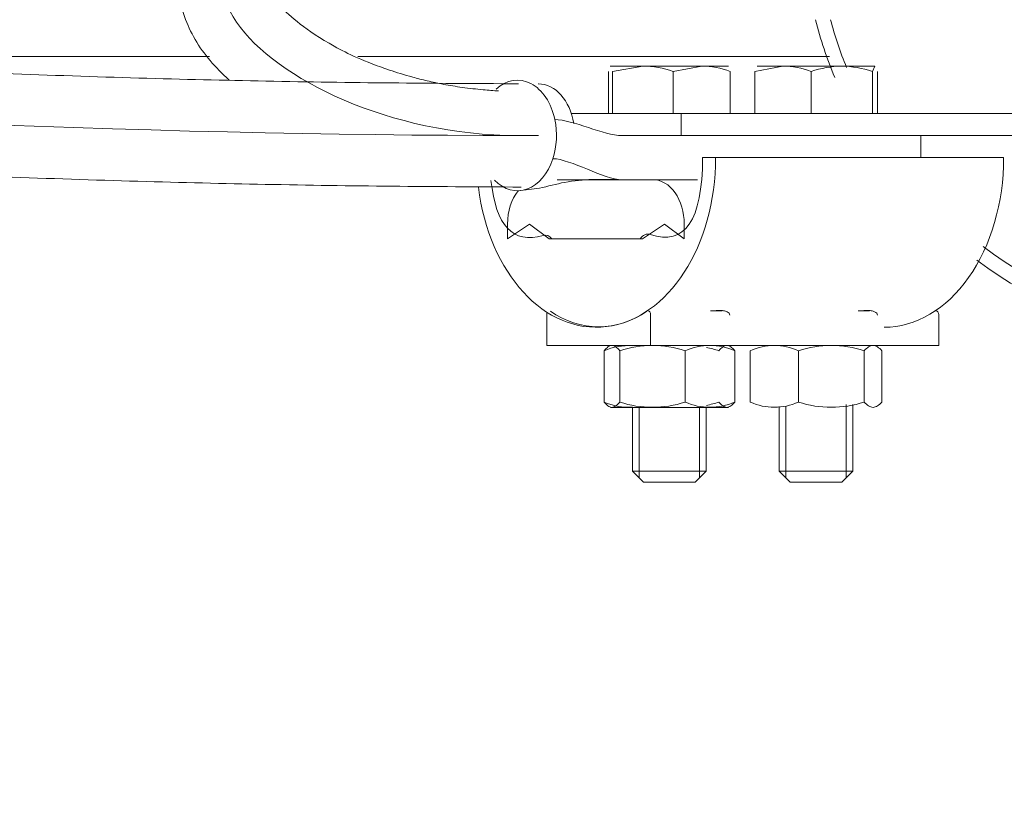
# Model space of a CAD drawing. Header units: millimetres. Extents: x -2674 to -2203, y -551 to -52.
# Tile 39 of 136: x -2397.17 to -2395.84, y -116.08 to -115.02. Entities that reach past the tile are written whole.
import ezdxf
from ezdxf.lldxf.tags import DXFTag

# ---------------------------------------------------------------- set-up
doc = ezdxf.new("R2010")
doc.units = ezdxf.units.MM
doc.layers.add('layer 1', color=7, linetype='Continuous')
tags = doc.linetypes.add('New Line29', pattern=[28.3, 19, -3.1, 3.1, -3.1]).pattern_tags.tags
tags[10:11] = [DXFTag(74, 4), DXFTag(75, 0), DXFTag(340, '0'), DXFTag(46, 1.0), DXFTag(50, 0.0), DXFTag(44, 0.0), DXFTag(45, 0.0)]
tags[8:9] = [DXFTag(74, 4), DXFTag(75, 0), DXFTag(340, '0'), DXFTag(46, 1.0), DXFTag(50, 0.0), DXFTag(44, 0.0), DXFTag(45, 0.0)]
tags[6:7] = [DXFTag(74, 4), DXFTag(75, 0), DXFTag(340, '0'), DXFTag(46, 1.0), DXFTag(50, 0.0), DXFTag(44, 0.0), DXFTag(45, 0.0)]
tags[4:5] = [DXFTag(74, 4), DXFTag(75, 0), DXFTag(340, '0'), DXFTag(46, 1.0), DXFTag(50, 0.0), DXFTag(44, 0.0), DXFTag(45, 0.0)]
tags = doc.linetypes.add('New Line32', pattern=[28.3, 19, -3.1, 3.1, -3.1]).pattern_tags.tags
tags[10:11] = [DXFTag(74, 4), DXFTag(75, 0), DXFTag(340, '0'), DXFTag(46, 1.0), DXFTag(50, 0.0), DXFTag(44, 0.0), DXFTag(45, 0.0)]
tags[8:9] = [DXFTag(74, 4), DXFTag(75, 0), DXFTag(340, '0'), DXFTag(46, 1.0), DXFTag(50, 0.0), DXFTag(44, 0.0), DXFTag(45, 0.0)]
tags[6:7] = [DXFTag(74, 4), DXFTag(75, 0), DXFTag(340, '0'), DXFTag(46, 1.0), DXFTag(50, 0.0), DXFTag(44, 0.0), DXFTag(45, 0.0)]
tags[4:5] = [DXFTag(74, 4), DXFTag(75, 0), DXFTag(340, '0'), DXFTag(46, 1.0), DXFTag(50, 0.0), DXFTag(44, 0.0), DXFTag(45, 0.0)]

msp = doc.modelspace()

# ---------------------------------------------------------------- linework, layer by layer
at = {"layer": 'layer 1', "linetype": 'New Line32', "lineweight": 9}
msp.add_open_spline([(-2396.4685, -115.1762), (-2396.478, -115.1762), (-2396.4875, -115.1762), (-2396.4969, -115.1762), (-2396.4969, -115.1762), (-2398.5002, -115.1762), (-2402.0539, -114.7463), (-2404.1731, -114.6784), (-2404.1731, -114.6784), (-2407.2793, -114.579), (-2407.3038, -115.2573), (-2404.8732, -115.6949), (-2404.8732, -115.6949), (-2403.5143, -115.9396), (-2401.3879, -116.109), (-2401.3879, -116.109), (-2401.3879, -116.109), (-2401.3879, -116.109), (-2401.3879, -116.109), (-2401.3879, -116.109), (-2401.3879, -116.109), (-2401.3879, -116.109), (-2398.285, -116.2401), (-2398.285, -116.2401), (-2398.285, -116.2401), (-2398.285, -116.2401), (-2398.285, -116.2401), (-2398.285, -116.2401)], degree=3, knots=[0, 0, 0, 0, 0.125, 0.125, 0.125, 0.125, 0.25, 0.25, 0.25, 0.25, 0.375, 0.375, 0.375, 0.375, 0.5, 0.5, 0.5, 0.5, 0.625, 0.625, 0.625, 0.625, 0.75, 0.75, 0.75, 0.75, 1, 1, 1, 1], dxfattribs=at)
at = {"layer": 'layer 1', "lineweight": 9}
for points, knots in [([(-2396.4958, -115.106), (-2396.6161, -115.1055), (-2396.7212, -115.1047), (-2396.8383, -115.1024), (-2396.8383, -115.1024), (-2396.9484, -115.1003), (-2397.0691, -115.0967), (-2397.192, -115.0922), (-2397.192, -115.0922), (-2397.2987, -115.0884), (-2397.4071, -115.0838), (-2397.5184, -115.0786), (-2397.5184, -115.0786), (-2397.6148, -115.074), (-2397.7133, -115.069), (-2397.8134, -115.0634), (-2397.8134, -115.0634), (-2398.0044, -115.0529), (-2398.2009, -115.0408), (-2398.4009, -115.0275), (-2398.4009, -115.0275), (-2398.5956, -115.0145), (-2398.7936, -115.0005), (-2398.9933, -114.9856), (-2398.9933, -114.9856), (-2399.2579, -114.9659), (-2399.5256, -114.9448), (-2399.7935, -114.9232), (-2399.7935, -114.9232), (-2400.0624, -114.9015), (-2400.3315, -114.8792), (-2400.5988, -114.857), (-2400.5988, -114.857), (-2400.8668, -114.8348), (-2401.1329, -114.8126), (-2401.3956, -114.791), (-2401.3956, -114.791), (-2401.6586, -114.7695), (-2401.9182, -114.7486), (-2402.1725, -114.729), (-2402.1725, -114.729), (-2402.4268, -114.7094), (-2402.676, -114.6911), (-2402.9183, -114.6747), (-2402.9183, -114.6747), (-2403.1603, -114.6583), (-2403.3955, -114.6439), (-2403.6212, -114.6321), (-2403.6212, -114.6321), (-2403.7899, -114.6233), (-2403.9534, -114.6159), (-2404.1106, -114.6105), (-2404.1106, -114.6105), (-2404.2672, -114.605), (-2404.4176, -114.6015), (-2404.5608, -114.5998), (-2404.5608, -114.5998), (-2404.705, -114.5981), (-2404.8419, -114.5983), (-2404.9713, -114.6002), (-2404.9713, -114.6002), (-2405.1047, -114.6022), (-2405.23, -114.6061), (-2405.347, -114.6118), (-2405.347, -114.6118), (-2405.4636, -114.6174), (-2405.5719, -114.6248), (-2405.672, -114.6337), (-2405.672, -114.6337), (-2405.7603, -114.6415), (-2405.8423, -114.6506), (-2405.918, -114.6608), (-2405.918, -114.6608), (-2405.9912, -114.6707), (-2406.0586, -114.6816), (-2406.1203, -114.6934), (-2406.1203, -114.6934), (-2406.1898, -114.7067), (-2406.2521, -114.7212), (-2406.3084, -114.7371), (-2406.3084, -114.7371), (-2406.3496, -114.7488), (-2406.3877, -114.7612), (-2406.4224, -114.7745), (-2406.4224, -114.7745), (-2406.4597, -114.7888), (-2406.493, -114.8041), (-2406.5224, -114.8203), (-2406.5224, -114.8203), (-2406.5521, -114.8367), (-2406.5776, -114.8541), (-2406.5993, -114.8731), (-2406.5993, -114.8731), (-2406.618, -114.8894), (-2406.6338, -114.9068), (-2406.6464, -114.9258), (-2406.6464, -114.9258), (-2406.6568, -114.9416), (-2406.665, -114.9586), (-2406.6705, -114.9758), (-2406.6705, -114.9758), (-2406.6759, -114.9929), (-2406.6786, -115.0103), (-2406.6783, -115.0285), (-2406.6783, -115.0285), (-2406.6778, -115.0582), (-2406.6692, -115.0901), (-2406.6549, -115.1187), (-2406.6549, -115.1187), (-2406.6391, -115.1501), (-2406.6164, -115.1776), (-2406.5879, -115.2045), (-2406.5879, -115.2045), (-2406.5596, -115.2311), (-2406.5257, -115.2572), (-2406.4864, -115.2825), (-2406.4864, -115.2825), (-2406.4474, -115.3077), (-2406.4031, -115.3322), (-2406.353, -115.3566), (-2406.353, -115.3566), (-2406.2826, -115.3909), (-2406.2008, -115.4251), (-2406.1074, -115.4591), (-2406.1074, -115.4591), (-2406.0146, -115.4928), (-2405.9105, -115.5262), (-2405.7946, -115.5593), (-2405.7946, -115.5593), (-2405.6827, -115.5912), (-2405.5598, -115.6228), (-2405.4257, -115.6538), (-2405.4257, -115.6538), (-2405.2922, -115.6846), (-2405.1477, -115.7149), (-2404.9915, -115.7443), (-2404.9915, -115.7443), (-2404.8354, -115.7737), (-2404.6677, -115.8022), (-2404.4923, -115.8295), (-2404.4923, -115.8295), (-2404.3164, -115.857), (-2404.1328, -115.8833), (-2403.946, -115.9084), (-2403.946, -115.9084), (-2403.7587, -115.9335), (-2403.5682, -115.9574), (-2403.3785, -115.98), (-2403.3785, -115.98), (-2403.1893, -116.0025), (-2403.0009, -116.0237), (-2402.8182, -116.0433), (-2402.8182, -116.0433), (-2402.6369, -116.0627), (-2402.4612, -116.0807), (-2402.298, -116.0968), (-2402.298, -116.0968), (-2402.1771, -116.1087), (-2402.0631, -116.1195), (-2401.9594, -116.1291), (-2401.9594, -116.1291), (-2401.8567, -116.1387), (-2401.7642, -116.147), (-2401.686, -116.1539), (-2401.686, -116.1539), (-2401.6193, -116.1598), (-2401.563, -116.1647), (-2401.5179, -116.1685), (-2401.5179, -116.1685), (-2401.4718, -116.1724), (-2401.4374, -116.1752), (-2401.4186, -116.1768), (-2401.4186, -116.1768), (-2401.399, -116.1784), (-2401.3964, -116.1786), (-2401.392, -116.1789), (-2401.392, -116.1789), (-2401.3877, -116.1791), (-2401.3816, -116.1794), (-2401.3695, -116.1799), (-2401.3695, -116.1799), (-2401.3575, -116.1804), (-2401.3396, -116.1811), (-2401.3177, -116.1821), (-2401.3177, -116.1821), (-2401.2959, -116.183), (-2401.27, -116.1841), (-2401.2402, -116.1853), (-2401.2402, -116.1853), (-2401.2106, -116.1866), (-2401.177, -116.188), (-2401.14, -116.1896), (-2401.14, -116.1896), (-2401.136, -116.1897), (-2401.1319, -116.1899), (-2401.1277, -116.1901)], [0, 0, 0, 0, 0.02, 0.02, 0.02, 0.02, 0.04, 0.04, 0.04, 0.04, 0.06, 0.06, 0.06, 0.06, 0.08, 0.08, 0.08, 0.08, 0.1, 0.1, 0.1, 0.1, 0.12, 0.12, 0.12, 0.12, 0.14, 0.14, 0.14, 0.14, 0.16, 0.16, 0.16, 0.16, 0.18, 0.18, 0.18, 0.18, 0.2, 0.2, 0.2, 0.2, 0.22, 0.22, 0.22, 0.22, 0.24, 0.24, 0.24, 0.24, 0.26, 0.26, 0.26, 0.26, 0.28, 0.28, 0.28, 0.28, 0.3, 0.3, 0.3, 0.3, 0.32, 0.32, 0.32, 0.32, 0.34, 0.34, 0.34, 0.34, 0.36, 0.36, 0.36, 0.36, 0.38, 0.38, 0.38, 0.38, 0.4, 0.4, 0.4, 0.4, 0.42, 0.42, 0.42, 0.42, 0.44, 0.44, 0.44, 0.44, 0.46, 0.46, 0.46, 0.46, 0.48, 0.48, 0.48, 0.48, 0.5, 0.5, 0.5, 0.5, 0.52, 0.52, 0.52, 0.52, 0.54, 0.54, 0.54, 0.54, 0.56, 0.56, 0.56, 0.56, 0.58, 0.58, 0.58, 0.58, 0.6, 0.6, 0.6, 0.6, 0.62, 0.62, 0.62, 0.62, 0.64, 0.64, 0.64, 0.64, 0.66, 0.66, 0.66, 0.66, 0.68, 0.68, 0.68, 0.68, 0.7, 0.7, 0.7, 0.7, 0.72, 0.72, 0.72, 0.72, 0.74, 0.74, 0.74, 0.74, 0.76, 0.76, 0.76, 0.76, 0.78, 0.78, 0.78, 0.78, 0.8, 0.8, 0.8, 0.8, 0.82, 0.82, 0.82, 0.82, 0.84, 0.84, 0.84, 0.84, 0.86, 0.86, 0.86, 0.86, 0.88, 0.88, 0.88, 0.88, 0.9, 0.9, 0.9, 0.9, 0.92, 0.92, 0.92, 0.92, 0.94, 0.94, 0.94, 0.94, 0.96, 0.96, 0.96, 0.96, 1, 1, 1, 1]), ([(-2401.1516, -116.0489), (-2401.1875, -116.0474), (-2401.2199, -116.0461), (-2401.2482, -116.0449), (-2401.2482, -116.0449), (-2401.2815, -116.0435), (-2401.309, -116.0423), (-2401.331, -116.0414), (-2401.331, -116.0414), (-2401.3533, -116.0404), (-2401.3701, -116.0397), (-2401.3762, -116.0395), (-2401.3762, -116.0395), (-2401.3824, -116.0393), (-2401.3774, -116.0397), (-2401.3909, -116.0386), (-2401.3909, -116.0386), (-2401.404, -116.0375), (-2401.4345, -116.035), (-2401.4825, -116.031), (-2401.4825, -116.031), (-2401.5291, -116.027), (-2401.5923, -116.0216), (-2401.6696, -116.0148), (-2401.6696, -116.0148), (-2401.747, -116.008), (-2401.8387, -115.9997), (-2401.9407, -115.9903), (-2401.9407, -115.9903), (-2402.0436, -115.9807), (-2402.157, -115.9699), (-2402.2772, -115.9581), (-2402.2772, -115.9581), (-2402.4397, -115.9422), (-2402.6147, -115.9243), (-2402.7953, -115.9049), (-2402.7953, -115.9049), (-2402.9774, -115.8854), (-2403.1652, -115.8643), (-2403.354, -115.8419), (-2403.354, -115.8419), (-2403.543, -115.8195), (-2403.733, -115.7957), (-2403.9197, -115.7706), (-2403.9197, -115.7706), (-2404.1059, -115.7457), (-2404.2888, -115.7195), (-2404.4639, -115.6923), (-2404.4639, -115.6923), (-2404.6384, -115.6651), (-2404.8052, -115.6368), (-2404.9601, -115.6078), (-2404.9601, -115.6078), (-2405.1149, -115.5787), (-2405.2577, -115.5488), (-2405.3893, -115.5185), (-2405.3893, -115.5185), (-2405.5215, -115.488), (-2405.6422, -115.4571), (-2405.7516, -115.426), (-2405.7516, -115.426), (-2405.8648, -115.3938), (-2405.9657, -115.3615), (-2406.0546, -115.3294), (-2406.0546, -115.3294), (-2406.1441, -115.297), (-2406.2213, -115.265), (-2406.2863, -115.2335), (-2406.2863, -115.2335), (-2406.3325, -115.2111), (-2406.3724, -115.1891), (-2406.4056, -115.1682), (-2406.4056, -115.1682), (-2406.4391, -115.1472), (-2406.4657, -115.1273), (-2406.4858, -115.1087), (-2406.4858, -115.1087), (-2406.5062, -115.0899), (-2406.5199, -115.0723), (-2406.528, -115.0597), (-2406.528, -115.0597), (-2406.5354, -115.0481), (-2406.5381, -115.0406), (-2406.5384, -115.0316), (-2406.5384, -115.0316), (-2406.5386, -115.0261), (-2406.5378, -115.02), (-2406.5357, -115.0141), (-2406.5357, -115.0141), (-2406.5336, -115.0081), (-2406.5301, -115.0022), (-2406.5247, -114.9955), (-2406.5247, -114.9955), (-2406.5182, -114.9875), (-2406.5089, -114.9783), (-2406.4963, -114.9687), (-2406.4963, -114.9687), (-2406.4817, -114.9575), (-2406.4625, -114.9456), (-2406.4389, -114.9338), (-2406.4389, -114.9338), (-2406.4158, -114.9222), (-2406.3886, -114.9106), (-2406.3566, -114.8991), (-2406.3566, -114.8991), (-2406.3269, -114.8885), (-2406.2932, -114.8779), (-2406.2552, -114.8675), (-2406.2552, -114.8675), (-2406.2033, -114.8535), (-2406.1434, -114.8399), (-2406.0763, -114.8275), (-2406.0763, -114.8275), (-2406.0167, -114.8164), (-2405.9514, -114.8062), (-2405.8801, -114.797), (-2405.8801, -114.797), (-2405.8051, -114.7872), (-2405.7234, -114.7785), (-2405.6351, -114.7709), (-2405.6351, -114.7709), (-2405.5357, -114.7624), (-2405.4279, -114.7555), (-2405.3117, -114.7502), (-2405.3117, -114.7502), (-2405.196, -114.745), (-2405.072, -114.7414), (-2404.9399, -114.7397), (-2404.9399, -114.7397), (-2404.8117, -114.7381), (-2404.676, -114.7382), (-2404.5331, -114.7401), (-2404.5331, -114.7401), (-2404.391, -114.742), (-2404.2418, -114.7458), (-2404.0863, -114.7514), (-2404.0863, -114.7514), (-2403.9299, -114.757), (-2403.767, -114.7645), (-2403.5991, -114.7734), (-2403.5991, -114.7734), (-2403.3742, -114.7853), (-2403.1403, -114.7998), (-2402.8995, -114.8163), (-2402.8995, -114.8163), (-2402.6583, -114.8327), (-2402.4103, -114.851), (-2402.1572, -114.8706), (-2402.1572, -114.8706), (-2401.9039, -114.8901), (-2401.6456, -114.911), (-2401.3837, -114.9324), (-2401.3837, -114.9324), (-2401.1221, -114.9539), (-2400.8571, -114.976), (-2400.5903, -114.9982), (-2400.5903, -114.9982), (-2400.324, -115.0203), (-2400.0561, -115.0425), (-2399.7884, -115.0641), (-2399.7884, -115.0641), (-2399.5215, -115.0856), (-2399.2549, -115.1065), (-2398.9914, -115.1261), (-2398.9914, -115.1261), (-2398.7923, -115.1409), (-2398.5951, -115.1549), (-2398.4011, -115.1678), (-2398.4011, -115.1678), (-2398.2016, -115.1811), (-2398.0056, -115.1931), (-2397.8151, -115.2036), (-2397.8151, -115.2036), (-2397.715, -115.2091), (-2397.6165, -115.2141), (-2397.5201, -115.2186), (-2397.5201, -115.2186), (-2397.4088, -115.2239), (-2397.3003, -115.2284), (-2397.1935, -115.2323), (-2397.1935, -115.2323), (-2397.0704, -115.2367), (-2396.9496, -115.2403), (-2396.8392, -115.2424), (-2396.8392, -115.2424), (-2396.7207, -115.2448), (-2396.6142, -115.2455), (-2396.4919, -115.2461)], [0, 0, 0, 0, 0.020833, 0.020833, 0.020833, 0.020833, 0.041667, 0.041667, 0.041667, 0.041667, 0.0625, 0.0625, 0.0625, 0.0625, 0.083333, 0.083333, 0.083333, 0.083333, 0.104167, 0.104167, 0.104167, 0.104167, 0.125, 0.125, 0.125, 0.125, 0.145833, 0.145833, 0.145833, 0.145833, 0.166667, 0.166667, 0.166667, 0.166667, 0.1875, 0.1875, 0.1875, 0.1875, 0.208333, 0.208333, 0.208333, 0.208333, 0.229167, 0.229167, 0.229167, 0.229167, 0.25, 0.25, 0.25, 0.25, 0.270833, 0.270833, 0.270833, 0.270833, 0.291667, 0.291667, 0.291667, 0.291667, 0.3125, 0.3125, 0.3125, 0.3125, 0.333333, 0.333333, 0.333333, 0.333333, 0.354167, 0.354167, 0.354167, 0.354167, 0.375, 0.375, 0.375, 0.375, 0.395833, 0.395833, 0.395833, 0.395833, 0.416667, 0.416667, 0.416667, 0.416667, 0.4375, 0.4375, 0.4375, 0.4375, 0.458333, 0.458333, 0.458333, 0.458333, 0.479167, 0.479167, 0.479167, 0.479167, 0.5, 0.5, 0.5, 0.5, 0.520833, 0.520833, 0.520833, 0.520833, 0.541667, 0.541667, 0.541667, 0.541667, 0.5625, 0.5625, 0.5625, 0.5625, 0.583333, 0.583333, 0.583333, 0.583333, 0.604167, 0.604167, 0.604167, 0.604167, 0.625, 0.625, 0.625, 0.625, 0.645833, 0.645833, 0.645833, 0.645833, 0.666667, 0.666667, 0.666667, 0.666667, 0.6875, 0.6875, 0.6875, 0.6875, 0.708333, 0.708333, 0.708333, 0.708333, 0.729167, 0.729167, 0.729167, 0.729167, 0.75, 0.75, 0.75, 0.75, 0.770833, 0.770833, 0.770833, 0.770833, 0.791667, 0.791667, 0.791667, 0.791667, 0.8125, 0.8125, 0.8125, 0.8125, 0.833333, 0.833333, 0.833333, 0.833333, 0.854167, 0.854167, 0.854167, 0.854167, 0.875, 0.875, 0.875, 0.875, 0.895833, 0.895833, 0.895833, 0.895833, 0.916667, 0.916667, 0.916667, 0.916667, 0.9375, 0.9375, 0.9375, 0.9375, 0.958333, 0.958333, 0.958333, 0.958333, 1, 1, 1, 1]), ([(-2396.6232, -114.809), (-2396.6541, -114.8091), (-2396.6824, -114.8097), (-2396.7099, -114.8117), (-2396.7099, -114.8117), (-2396.7247, -114.8128), (-2396.7393, -114.8143), (-2396.7528, -114.8161), (-2396.7528, -114.8161), (-2396.7655, -114.8178), (-2396.7773, -114.8198), (-2396.7881, -114.822), (-2396.7881, -114.822), (-2396.8266, -114.8296), (-2396.8541, -114.8395), (-2396.8762, -114.8512), (-2396.8762, -114.8512), (-2396.8923, -114.8598), (-2396.9056, -114.8693), (-2396.9164, -114.8796), (-2396.9164, -114.8796), (-2396.9261, -114.8888), (-2396.9339, -114.8987), (-2396.94, -114.909), (-2396.94, -114.909), (-2396.9527, -114.9305), (-2396.9578, -114.9535), (-2396.9562, -114.977), (-2396.9562, -114.977), (-2396.9546, -114.9995), (-2396.9469, -115.0224), (-2396.9361, -115.0421), (-2396.9361, -115.0421), (-2396.9247, -115.063), (-2396.9099, -115.0803), (-2396.8915, -115.0976), (-2396.8915, -115.0976), (-2396.8903, -115.0987), (-2396.889, -115.0999), (-2396.8878, -115.101)], [0, 0, 0, 0, 0.090909, 0.090909, 0.090909, 0.090909, 0.181818, 0.181818, 0.181818, 0.181818, 0.272727, 0.272727, 0.272727, 0.272727, 0.363636, 0.363636, 0.363636, 0.363636, 0.454545, 0.454545, 0.454545, 0.454545, 0.545455, 0.545455, 0.545455, 0.545455, 0.636364, 0.636364, 0.636364, 0.636364, 0.727273, 0.727273, 0.727273, 0.727273, 0.818182, 0.818182, 0.818182, 0.818182, 1, 1, 1, 1]), ([(-2396.5227, -115.1157), (-2396.5293, -115.1153), (-2396.5363, -115.1148), (-2396.5437, -115.1141), (-2396.5437, -115.1141), (-2396.5527, -115.1133), (-2396.5624, -115.1122), (-2396.5721, -115.1109), (-2396.5721, -115.1109), (-2396.5805, -115.1097), (-2396.589, -115.1083), (-2396.597, -115.1068), (-2396.597, -115.1068), (-2396.6048, -115.1053), (-2396.6122, -115.1037), (-2396.6193, -115.1021), (-2396.6193, -115.1021), (-2396.6262, -115.1004), (-2396.6328, -115.0988), (-2396.6389, -115.0971), (-2396.6389, -115.0971), (-2396.6507, -115.0939), (-2396.6611, -115.0907), (-2396.6705, -115.0875), (-2396.6705, -115.0875), (-2396.7049, -115.076), (-2396.7271, -115.0653), (-2396.7453, -115.0552), (-2396.7453, -115.0552), (-2396.7843, -115.0336), (-2396.8052, -115.0143), (-2396.8186, -115.0016), (-2396.8186, -115.0016), (-2396.8336, -114.9873), (-2396.8392, -114.9811), (-2396.8371, -114.9719), (-2396.8371, -114.9719), (-2396.836, -114.9673), (-2396.833, -114.9619), (-2396.823, -114.9553), (-2396.823, -114.9553), (-2396.814, -114.9494), (-2396.7995, -114.9425), (-2396.7708, -114.9371), (-2396.7708, -114.9371), (-2396.7635, -114.9358), (-2396.7552, -114.9345), (-2396.7456, -114.9334), (-2396.7456, -114.9334), (-2396.736, -114.9322), (-2396.725, -114.9312), (-2396.7123, -114.9305), (-2396.7123, -114.9305), (-2396.6985, -114.9296), (-2396.6827, -114.9291), (-2396.6667, -114.9289), (-2396.6667, -114.9289), (-2396.6529, -114.9287), (-2396.6391, -114.9287), (-2396.6243, -114.9288)], [0, 0, 0, 0, 0.0625, 0.0625, 0.0625, 0.0625, 0.125, 0.125, 0.125, 0.125, 0.1875, 0.1875, 0.1875, 0.1875, 0.25, 0.25, 0.25, 0.25, 0.3125, 0.3125, 0.3125, 0.3125, 0.375, 0.375, 0.375, 0.375, 0.4375, 0.4375, 0.4375, 0.4375, 0.5, 0.5, 0.5, 0.5, 0.5625, 0.5625, 0.5625, 0.5625, 0.625, 0.625, 0.625, 0.625, 0.6875, 0.6875, 0.6875, 0.6875, 0.75, 0.75, 0.75, 0.75, 0.8125, 0.8125, 0.8125, 0.8125, 0.875, 0.875, 0.875, 0.875, 1, 1, 1, 1]), ([(-2395.8742, -115.3452), (-2395.716, -115.4637), (-2395.5092, -115.496), (-2395.3224, -115.4312), (-2395.3224, -115.4312), (-2395.1356, -115.3664), (-2394.9932, -115.213), (-2394.9424, -115.0219)], [0, 0, 0, 0, 0.333333, 0.333333, 0.333333, 0.333333, 1, 1, 1, 1]), ([(-2395.8659, -115.3266), (-2395.7152, -115.4413), (-2395.5176, -115.4745), (-2395.3376, -115.4153), (-2395.3376, -115.4153), (-2395.1577, -115.356), (-2395.0185, -115.2119), (-2394.9654, -115.03)], [0, 0, 0, 0, 0.333333, 0.333333, 0.333333, 0.333333, 1, 1, 1, 1]), ([(-2396.4463, -115.1546), (-2396.4511, -115.1319), (-2396.4632, -115.1138), (-2396.4788, -115.1057), (-2396.4788, -115.1057), (-2396.4945, -115.0976), (-2396.5119, -115.1005), (-2396.5259, -115.1134)], [0, 0, 0, 0, 0.333333, 0.333333, 0.333333, 0.333333, 1, 1, 1, 1]), ([(-2396.5499, -115.2462), (-2396.5353, -115.3636), (-2396.4599, -115.4457), (-2396.3762, -115.4353), (-2396.3762, -115.4353), (-2396.2926, -115.4249), (-2396.2284, -115.3254), (-2396.2284, -115.2062)], [0, 0, 0, 0, 0.333333, 0.333333, 0.333333, 0.333333, 1, 1, 1, 1]), ([(-2396.5279, -115.2369), (-2396.5152, -115.25), (-2396.4989, -115.2544), (-2396.4836, -115.2487), (-2396.4836, -115.2487), (-2396.4683, -115.2431), (-2396.4556, -115.228), (-2396.449, -115.2077)], [0, 0, 0, 0, 0.333333, 0.333333, 0.333333, 0.333333, 1, 1, 1, 1]), ([(-2395.9999, -115.4362), (-2395.957, -115.4362), (-2395.9158, -115.4119), (-2395.8854, -115.3688), (-2395.8854, -115.3688), (-2395.855, -115.3257), (-2395.8379, -115.2672), (-2395.8379, -115.2062)], [0, 0, 0, 0, 0.333333, 0.333333, 0.333333, 0.333333, 1, 1, 1, 1]), ([(-2396.4969, -115.2512), (-2396.4861, -115.2501), (-2396.4768, -115.2493), (-2396.4671, -115.2474), (-2396.4671, -115.2474), (-2396.456, -115.2453), (-2396.4444, -115.2419), (-2396.433, -115.2397), (-2396.433, -115.2397), (-2396.4076, -115.2347), (-2396.3837, -115.2357), (-2396.3555, -115.2362)], [0, 0, 0, 0, 0.25, 0.25, 0.25, 0.25, 0.5, 0.5, 0.5, 0.5, 1, 1, 1, 1]), ([(-2396.271, -115.2962), (-2396.271, -115.2803), (-2396.2754, -115.265), (-2396.2833, -115.2537), (-2396.2833, -115.2537), (-2396.2913, -115.2425), (-2396.302, -115.2362), (-2396.3132, -115.2362)], [0, 0, 0, 0, 0.333333, 0.333333, 0.333333, 0.333333, 1, 1, 1, 1]), ([(-2396.224, -115.4133), (-2396.2215, -115.4133), (-2396.2194, -115.4134), (-2396.2176, -115.4138), (-2396.2176, -115.4138), (-2396.2157, -115.4141), (-2396.2141, -115.4146), (-2396.2129, -115.4152), (-2396.2129, -115.4152), (-2396.2116, -115.4157), (-2396.2107, -115.4165), (-2396.2101, -115.4173), (-2396.2101, -115.4173), (-2396.2095, -115.418), (-2396.2092, -115.4189), (-2396.2092, -115.4198)], [0, 0, 0, 0, 0.2, 0.2, 0.2, 0.2, 0.4, 0.4, 0.4, 0.4, 0.6, 0.6, 0.6, 0.6, 1, 1, 1, 1]), ([(-2396.0238, -115.4133), (-2396.0214, -115.4133), (-2396.0193, -115.4135), (-2396.0174, -115.4138), (-2396.0174, -115.4138), (-2396.0156, -115.4141), (-2396.014, -115.4146), (-2396.0128, -115.4152), (-2396.0128, -115.4152), (-2396.0115, -115.4158), (-2396.0106, -115.4165), (-2396.01, -115.4173), (-2396.01, -115.4173), (-2396.0093, -115.4181), (-2396.009, -115.4189), (-2396.009, -115.4198)], [0, 0, 0, 0, 0.2, 0.2, 0.2, 0.2, 0.4, 0.4, 0.4, 0.4, 0.6, 0.6, 0.6, 0.6, 1, 1, 1, 1]), ([(-2395.926, -115.4188), (-2395.926, -115.4175), (-2395.9263, -115.4162), (-2395.927, -115.4153), (-2395.927, -115.4153), (-2395.9277, -115.4144), (-2395.9286, -115.4138), (-2395.9295, -115.4138)], [0, 0, 0, 0, 0.333333, 0.333333, 0.333333, 0.333333, 1, 1, 1, 1]), ([(-2396.3582, -115.4681), (-2396.36, -115.4659), (-2396.3617, -115.4641), (-2396.3635, -115.4629), (-2396.3635, -115.4629), (-2396.3653, -115.4616), (-2396.367, -115.4609), (-2396.3689, -115.4609), (-2396.3689, -115.4609), (-2396.3698, -115.4609), (-2396.3707, -115.4611), (-2396.3716, -115.4614), (-2396.3716, -115.4614), (-2396.3725, -115.4618), (-2396.3734, -115.4622), (-2396.3743, -115.4629), (-2396.3743, -115.4629), (-2396.376, -115.4641), (-2396.3778, -115.4659), (-2396.3795, -115.4681)], [0, 0, 0, 0, 0.166667, 0.166667, 0.166667, 0.166667, 0.333333, 0.333333, 0.333333, 0.333333, 0.5, 0.5, 0.5, 0.5, 0.666667, 0.666667, 0.666667, 0.666667, 1, 1, 1, 1]), ([(-2396.2238, -115.4681), (-2396.2221, -115.4659), (-2396.2203, -115.4641), (-2396.2186, -115.4629), (-2396.2186, -115.4629), (-2396.2168, -115.4616), (-2396.215, -115.4609), (-2396.2132, -115.4609), (-2396.2132, -115.4609), (-2396.2123, -115.4609), (-2396.2114, -115.4611), (-2396.2105, -115.4614), (-2396.2105, -115.4614), (-2396.2096, -115.4618), (-2396.2087, -115.4622), (-2396.2078, -115.4629), (-2396.2078, -115.4629), (-2396.206, -115.4641), (-2396.2043, -115.4659), (-2396.2025, -115.4681)], [0, 0, 0, 0, 0.166667, 0.166667, 0.166667, 0.166667, 0.333333, 0.333333, 0.333333, 0.333333, 0.5, 0.5, 0.5, 0.5, 0.666667, 0.666667, 0.666667, 0.666667, 1, 1, 1, 1]), ([(-2396.027, -115.4681), (-2396.025, -115.4659), (-2396.023, -115.4641), (-2396.021, -115.4629), (-2396.021, -115.4629), (-2396.019, -115.4616), (-2396.017, -115.4609), (-2396.015, -115.4609), (-2396.015, -115.4609), (-2396.014, -115.4609), (-2396.013, -115.4611), (-2396.012, -115.4614), (-2396.012, -115.4614), (-2396.0109, -115.4618), (-2396.0099, -115.4622), (-2396.0089, -115.4629), (-2396.0089, -115.4629), (-2396.0069, -115.4641), (-2396.005, -115.4659), (-2396.003, -115.4681)], [0, 0, 0, 0, 0.166667, 0.166667, 0.166667, 0.166667, 0.333333, 0.333333, 0.333333, 0.333333, 0.5, 0.5, 0.5, 0.5, 0.666667, 0.666667, 0.666667, 0.666667, 1, 1, 1, 1]), ([(-2396.3582, -115.5377), (-2396.36, -115.5399), (-2396.3617, -115.5417), (-2396.3635, -115.5429), (-2396.3635, -115.5429), (-2396.3653, -115.5441), (-2396.367, -115.5448), (-2396.3689, -115.5448), (-2396.3689, -115.5448), (-2396.3698, -115.5448), (-2396.3707, -115.5447), (-2396.3716, -115.5443), (-2396.3716, -115.5443), (-2396.3725, -115.544), (-2396.3734, -115.5435), (-2396.3743, -115.5429), (-2396.3743, -115.5429), (-2396.376, -115.5417), (-2396.3778, -115.5399), (-2396.3795, -115.5377)], [0, 0, 0, 0, 0.166667, 0.166667, 0.166667, 0.166667, 0.333333, 0.333333, 0.333333, 0.333333, 0.5, 0.5, 0.5, 0.5, 0.666667, 0.666667, 0.666667, 0.666667, 1, 1, 1, 1]), ([(-2396.2238, -115.5377), (-2396.2221, -115.5399), (-2396.2203, -115.5417), (-2396.2186, -115.5429), (-2396.2186, -115.5429), (-2396.2168, -115.5441), (-2396.215, -115.5448), (-2396.2132, -115.5448), (-2396.2132, -115.5448), (-2396.2123, -115.5448), (-2396.2114, -115.5447), (-2396.2105, -115.5443), (-2396.2105, -115.5443), (-2396.2096, -115.544), (-2396.2087, -115.5435), (-2396.2078, -115.5429), (-2396.2078, -115.5429), (-2396.206, -115.5417), (-2396.2043, -115.5399), (-2396.2025, -115.5377)], [0, 0, 0, 0, 0.166667, 0.166667, 0.166667, 0.166667, 0.333333, 0.333333, 0.333333, 0.333333, 0.5, 0.5, 0.5, 0.5, 0.666667, 0.666667, 0.666667, 0.666667, 1, 1, 1, 1]), ([(-2396.027, -115.5377), (-2396.025, -115.5399), (-2396.023, -115.5417), (-2396.021, -115.5429), (-2396.021, -115.5429), (-2396.019, -115.5441), (-2396.017, -115.5448), (-2396.015, -115.5448), (-2396.015, -115.5448), (-2396.014, -115.5448), (-2396.013, -115.5447), (-2396.012, -115.5443), (-2396.012, -115.5443), (-2396.0109, -115.544), (-2396.0099, -115.5435), (-2396.0089, -115.5429), (-2396.0089, -115.5429), (-2396.0069, -115.5417), (-2396.005, -115.5399), (-2396.003, -115.5377)], [0, 0, 0, 0, 0.166667, 0.166667, 0.166667, 0.166667, 0.333333, 0.333333, 0.333333, 0.333333, 0.5, 0.5, 0.5, 0.5, 0.666667, 0.666667, 0.666667, 0.666667, 1, 1, 1, 1])]:
    msp.add_open_spline(points, degree=3, knots=knots, dxfattribs=at)
at = {"layer": 'layer 1', "linetype": 'New Line29', "lineweight": 9}
msp.add_open_spline([(-2396.4685, -115.1762), (-2396.478, -115.1762), (-2396.4875, -115.1762), (-2396.4969, -115.1762), (-2396.4969, -115.1762), (-2396.8407, -115.1762), (-2397.1218, -114.869), (-2396.6375, -114.869), (-2396.6375, -114.869), (-2396.6242, -114.869), (-2396.6109, -114.869), (-2396.5975, -114.869)], degree=3, knots=[0, 0, 0, 0, 0.25, 0.25, 0.25, 0.25, 0.5, 0.5, 0.5, 0.5, 1, 1, 1, 1], dxfattribs=at)
at = {"layer": 'layer 1', "lineweight": 9}
for points in [[(-2396.0931, -115.0195), (-2396.0861, -115.046), (-2396.0774, -115.072), (-2396.0669, -115.0973)], [(-2396.0726, -115.0192), (-2396.0667, -115.0412), (-2396.0594, -115.0628), (-2396.0509, -115.084)], [(-2396.9144, -115.0691), (-2396.9144, -115.0691), (-2397.7035, -115.0691), (-2397.7035, -115.0691)], [(-2396.0742, -115.0691), (-2396.0742, -115.0691), (-2396.7132, -115.0691), (-2396.7132, -115.0691)], [(-2396.3735, -115.0893), (-2396.3735, -115.0893), (-2396.3735, -115.1462), (-2396.3735, -115.1462)], [(-2396.371, -115.0822), (-2396.371, -115.0822), (-2396.3712, -115.0822), (-2396.3712, -115.0822)], [(-2396.327, -115.0822), (-2396.327, -115.0822), (-2396.3709, -115.0822), (-2396.3709, -115.0822)], [(-2396.3683, -115.0893), (-2396.3683, -115.0893), (-2396.327, -115.0822), (-2396.327, -115.0822)], [(-2396.3683, -115.0893), (-2396.3683, -115.0893), (-2396.3683, -115.1462), (-2396.3683, -115.1462)], [(-2396.2472, -115.0822), (-2396.2472, -115.0822), (-2396.327, -115.0822), (-2396.327, -115.0822)], [(-2396.2858, -115.0893), (-2396.2991, -115.0847), (-2396.313, -115.0823), (-2396.327, -115.0822)], [(-2396.2858, -115.0893), (-2396.2858, -115.0893), (-2396.2472, -115.0822), (-2396.2472, -115.0822)], [(-2396.2858, -115.0893), (-2396.2858, -115.0893), (-2396.2858, -115.1462), (-2396.2858, -115.1462)], [(-2396.211, -115.0822), (-2396.211, -115.0822), (-2396.2472, -115.0822), (-2396.2472, -115.0822)], [(-2396.2085, -115.0893), (-2396.2209, -115.0847), (-2396.234, -115.0823), (-2396.2472, -115.0822)], [(-2396.2109, -115.0822), (-2396.2109, -115.0822), (-2396.211, -115.0822), (-2396.211, -115.0822)], [(-2396.2085, -115.0893), (-2396.2085, -115.0893), (-2396.2085, -115.1462), (-2396.2085, -115.1462)], [(-2396.1754, -115.0893), (-2396.1754, -115.0893), (-2396.1372, -115.0822), (-2396.1372, -115.0822)], [(-2396.1754, -115.0893), (-2396.1754, -115.0893), (-2396.1754, -115.1462), (-2396.1754, -115.1462)], [(-2396.1372, -115.0822), (-2396.1372, -115.0822), (-2396.1722, -115.0822), (-2396.1722, -115.0822)], [(-2396.0574, -115.0822), (-2396.0574, -115.0822), (-2396.1372, -115.0822), (-2396.1372, -115.0822)], [(-2396.099, -115.0893), (-2396.1113, -115.0847), (-2396.1242, -115.0823), (-2396.1372, -115.0822)], [(-2396.0574, -115.0822), (-2396.0716, -115.0823), (-2396.0856, -115.0848), (-2396.099, -115.0893)], [(-2396.099, -115.0893), (-2396.099, -115.0893), (-2396.099, -115.1462), (-2396.099, -115.1462)], [(-2396.0125, -115.0822), (-2396.0125, -115.0822), (-2396.0574, -115.0822), (-2396.0574, -115.0822)], [(-2396.0159, -115.0893), (-2396.0293, -115.0848), (-2396.0433, -115.0823), (-2396.0574, -115.0822)], [(-2396.0159, -115.0893), (-2396.0159, -115.0893), (-2396.0125, -115.0822), (-2396.0125, -115.0822)], [(-2396.0159, -115.0893), (-2396.0159, -115.0893), (-2396.0159, -115.1462), (-2396.0159, -115.1462)], [(-2396.0091, -115.0893), (-2396.0091, -115.0893), (-2396.0091, -115.1462), (-2396.0091, -115.1462)], [(-2396.4685, -115.1062), (-2396.4686, -115.1062), (-2396.4687, -115.1062), (-2396.4688, -115.1062)], [(-2396.4206, -115.1598), (-2396.4259, -115.1284), (-2396.4457, -115.1062), (-2396.4685, -115.1062)], [(-2396.2749, -115.1462), (-2396.2749, -115.1462), (-2396.424, -115.1462), (-2396.424, -115.1462)], [(-2396.2749, -115.1462), (-2396.2749, -115.1462), (-2395.4782, -115.1462), (-2395.4782, -115.1462)], [(-2396.2749, -115.1462), (-2396.2749, -115.1462), (-2396.2749, -115.1762), (-2396.2749, -115.1762)], [(-2396.449, -115.2077), (-2396.4436, -115.191), (-2396.4426, -115.1722), (-2396.4463, -115.1546)], [(-2396.3555, -115.1762), (-2396.3793, -115.1762), (-2396.4225, -115.1546), (-2396.4463, -115.1546)], [(-2396.3555, -115.1762), (-2396.3555, -115.1762), (-2396.3326, -115.1762), (-2396.3326, -115.1762)], [(-2396.2749, -115.1762), (-2396.2749, -115.1762), (-2396.3326, -115.1762), (-2396.3326, -115.1762)], [(-2396.2749, -115.1762), (-2396.2749, -115.1762), (-2395.4782, -115.1762), (-2395.4782, -115.1762)], [(-2395.9502, -115.2062), (-2395.9502, -115.2062), (-2395.9502, -115.1762), (-2395.9502, -115.1762)], [(-2396.3555, -115.2362), (-2396.3794, -115.2362), (-2396.4251, -115.2077), (-2396.449, -115.2077)], [(-2396.246, -115.2062), (-2396.2464, -115.2916), (-2396.27, -115.3264), (-2396.317, -115.3104)], [(-2396.246, -115.2062), (-2396.246, -115.2062), (-2396.2284, -115.2062), (-2396.2284, -115.2062)], [(-2395.8379, -115.2062), (-2395.8379, -115.2062), (-2396.2284, -115.2062), (-2396.2284, -115.2062)], [(-2396.5329, -115.237), (-2396.5263, -115.2986), (-2396.5031, -115.3235), (-2396.4623, -115.3117)], [(-2396.3555, -115.2362), (-2396.3555, -115.2362), (-2396.4431, -115.2362), (-2396.4431, -115.2362)], [(-2396.3555, -115.2362), (-2396.3555, -115.2362), (-2396.32, -115.2362), (-2396.32, -115.2362)], [(-2396.3132, -115.2362), (-2396.3132, -115.2362), (-2396.32, -115.2362), (-2396.32, -115.2362)], [(-2396.3132, -115.2362), (-2396.3132, -115.2362), (-2396.2528, -115.2362), (-2396.2528, -115.2362)], [(-2396.4961, -115.2512), (-2396.5052, -115.2625), (-2396.5104, -115.2789), (-2396.5104, -115.2962)], [(-2396.5104, -115.3162), (-2396.5104, -115.3162), (-2396.5104, -115.2962), (-2396.5104, -115.2962)], [(-2396.4808, -115.2962), (-2396.4808, -115.2962), (-2396.5104, -115.3162), (-2396.5104, -115.3162)], [(-2396.4538, -115.3162), (-2396.4538, -115.3162), (-2396.4808, -115.2962), (-2396.4808, -115.2962)], [(-2396.2976, -115.2963), (-2396.2976, -115.2963), (-2396.3273, -115.3162), (-2396.3273, -115.3162)], [(-2396.271, -115.3162), (-2396.271, -115.3162), (-2396.2976, -115.2963), (-2396.2976, -115.2963)], [(-2396.271, -115.3162), (-2396.271, -115.3162), (-2396.271, -115.2962), (-2396.271, -115.2962)], [(-2396.4503, -115.3162), (-2396.4536, -115.3121), (-2396.458, -115.3104), (-2396.4623, -115.3117)], [(-2396.3273, -115.3162), (-2396.3273, -115.3162), (-2396.4538, -115.3162), (-2396.4538, -115.3162)], [(-2396.4503, -115.3162), (-2396.4503, -115.3162), (-2396.3305, -115.3162), (-2396.3305, -115.3162)], [(-2396.317, -115.3104), (-2396.3219, -115.3087), (-2396.3271, -115.3109), (-2396.3305, -115.3162)], [(-2396.4523, -115.4143), (-2396.4133, -115.4426), (-2396.3605, -115.4426), (-2396.3215, -115.4143)], [(-2396.3165, -115.4188), (-2396.3165, -115.4161), (-2396.318, -115.4138), (-2396.32, -115.4138)], [(-2396.2195, -115.4138), (-2396.2195, -115.4138), (-2396.2353, -115.4138), (-2396.2353, -115.4138)], [(-2396.2275, -115.4133), (-2396.2275, -115.4133), (-2396.224, -115.4133), (-2396.224, -115.4133)], [(-2396.0196, -115.4138), (-2396.0196, -115.4138), (-2396.0351, -115.4138), (-2396.0351, -115.4138)], [(-2396.0274, -115.4133), (-2396.0274, -115.4133), (-2396.0238, -115.4133), (-2396.0238, -115.4133)], [(-2395.9295, -115.4138), (-2395.9295, -115.4138), (-2395.9303, -115.4138), (-2395.9303, -115.4138)], [(-2396.4567, -115.416), (-2396.4571, -115.4169), (-2396.4573, -115.4178), (-2396.4573, -115.4189)], [(-2396.4573, -115.4189), (-2396.4573, -115.4189), (-2396.4573, -115.4609), (-2396.4573, -115.4609)], [(-2396.3165, -115.4188), (-2396.3165, -115.4188), (-2396.3165, -115.4609), (-2396.3165, -115.4609)], [(-2395.926, -115.4188), (-2395.926, -115.4188), (-2395.926, -115.4609), (-2395.926, -115.4609)], [(-2396.3165, -115.4609), (-2396.3165, -115.4609), (-2396.4573, -115.4609), (-2396.4573, -115.4609)], [(-2396.341, -115.4612), (-2396.3542, -115.4604), (-2396.3674, -115.4628), (-2396.3795, -115.4681)], [(-2396.3795, -115.5377), (-2396.3795, -115.5377), (-2396.3795, -115.4681), (-2396.3795, -115.4681)], [(-2396.2697, -115.4681), (-2396.2985, -115.4587), (-2396.3295, -115.4587), (-2396.3582, -115.4681)], [(-2396.3582, -115.5377), (-2396.3582, -115.5377), (-2396.3582, -115.4681), (-2396.3582, -115.4681)], [(-2395.926, -115.4609), (-2395.926, -115.4609), (-2396.3165, -115.4609), (-2396.3165, -115.4609)], [(-2396.2025, -115.4681), (-2396.2239, -115.4587), (-2396.2483, -115.4587), (-2396.2697, -115.4681)], [(-2396.2697, -115.5377), (-2396.2697, -115.5377), (-2396.2697, -115.4681), (-2396.2697, -115.4681)], [(-2396.2238, -115.4681), (-2396.2294, -115.4663), (-2396.2351, -115.4648), (-2396.2409, -115.4637)], [(-2396.2025, -115.5377), (-2396.2025, -115.5377), (-2396.2025, -115.4681), (-2396.2025, -115.4681)], [(-2396.1162, -115.4681), (-2396.1369, -115.4587), (-2396.1607, -115.4587), (-2396.1815, -115.4681)], [(-2396.1815, -115.4681), (-2396.1815, -115.4681), (-2396.1815, -115.5377), (-2396.1815, -115.5377)], [(-2396.027, -115.4681), (-2396.0559, -115.4587), (-2396.0872, -115.4587), (-2396.1162, -115.4681)], [(-2396.1162, -115.4681), (-2396.1162, -115.4681), (-2396.1162, -115.5377), (-2396.1162, -115.5377)], [(-2396.027, -115.4681), (-2396.027, -115.4681), (-2396.027, -115.5377), (-2396.027, -115.5377)], [(-2396.003, -115.4681), (-2396.003, -115.4681), (-2396.003, -115.5377), (-2396.003, -115.5377)], [(-2396.3795, -115.5377), (-2396.3674, -115.543), (-2396.3542, -115.5454), (-2396.341, -115.5446)], [(-2396.2111, -115.5449), (-2396.2111, -115.5449), (-2396.3709, -115.5449), (-2396.3709, -115.5449)], [(-2396.3582, -115.5377), (-2396.3295, -115.5471), (-2396.2985, -115.5471), (-2396.2697, -115.5377)], [(-2396.341, -115.5449), (-2396.341, -115.5449), (-2396.341, -115.6312), (-2396.341, -115.6312)], [(-2396.3318, -115.6404), (-2396.3318, -115.6404), (-2396.3318, -115.5449), (-2396.3318, -115.5449)], [(-2396.2697, -115.5377), (-2396.2483, -115.5471), (-2396.2239, -115.5471), (-2396.2025, -115.5377)], [(-2396.2502, -115.6404), (-2396.2502, -115.6404), (-2396.2502, -115.5449), (-2396.2502, -115.5449)], [(-2396.241, -115.6312), (-2396.241, -115.6312), (-2396.241, -115.5449), (-2396.241, -115.5449)], [(-2396.2409, -115.5421), (-2396.2351, -115.541), (-2396.2294, -115.5395), (-2396.2238, -115.5377)], [(-2396.1815, -115.5377), (-2396.1607, -115.5471), (-2396.1369, -115.5471), (-2396.1162, -115.5377)], [(-2396.1422, -115.5438), (-2396.1422, -115.5438), (-2396.1422, -115.6312), (-2396.1422, -115.6312)], [(-2396.133, -115.6404), (-2396.133, -115.6404), (-2396.133, -115.5438), (-2396.133, -115.5438)], [(-2396.1162, -115.5377), (-2396.0872, -115.5471), (-2396.0559, -115.5471), (-2396.027, -115.5377)], [(-2396.0514, -115.6404), (-2396.0514, -115.6404), (-2396.0514, -115.5408), (-2396.0514, -115.5408)], [(-2396.0422, -115.6312), (-2396.0422, -115.6312), (-2396.0422, -115.5408), (-2396.0422, -115.5408)], [(-2396.241, -115.6312), (-2396.241, -115.6312), (-2396.341, -115.6312), (-2396.341, -115.6312)], [(-2396.341, -115.6312), (-2396.341, -115.6312), (-2396.326, -115.6462), (-2396.326, -115.6462)], [(-2396.256, -115.6462), (-2396.256, -115.6462), (-2396.241, -115.6312), (-2396.241, -115.6312)], [(-2396.0422, -115.6312), (-2396.0422, -115.6312), (-2396.1422, -115.6312), (-2396.1422, -115.6312)], [(-2396.1422, -115.6312), (-2396.1422, -115.6312), (-2396.1272, -115.6462), (-2396.1272, -115.6462)], [(-2396.0572, -115.6462), (-2396.0572, -115.6462), (-2396.0422, -115.6312), (-2396.0422, -115.6312)], [(-2396.326, -115.6462), (-2396.326, -115.6462), (-2396.256, -115.6462), (-2396.256, -115.6462)], [(-2396.1272, -115.6462), (-2396.1272, -115.6462), (-2396.0572, -115.6462), (-2396.0572, -115.6462)]]:
    msp.add_open_spline(points, degree=3, dxfattribs=at)

doc.saveas('drawing.dxf')
